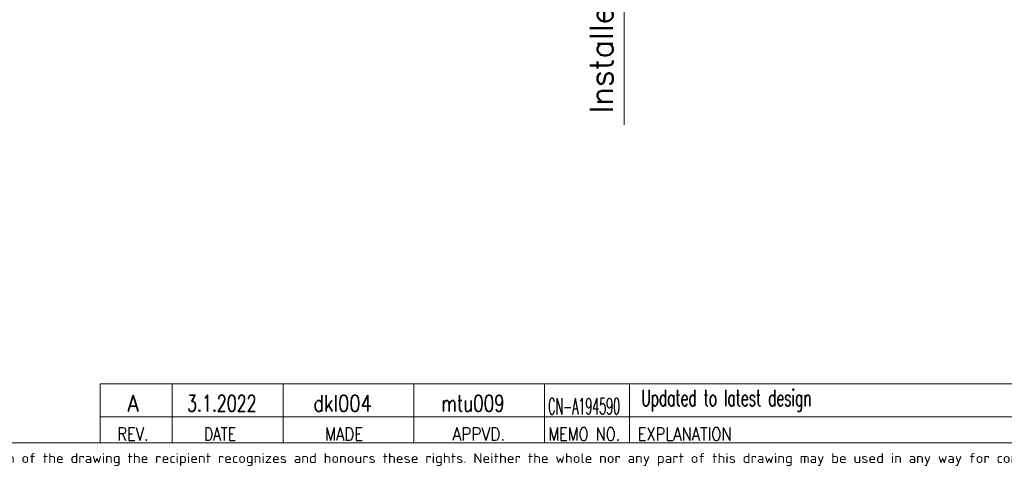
# Model space of a CAD drawing. Header units: inches. Extents: x 0 to 23760, y -13 to 16800.
# Tile 155 of 256: x 9907 to 15934, y 39 to 2789. Entities that reach past the tile are written whole.
import ezdxf

# ---------------------------------------------------------------- set-up
doc = ezdxf.new("R2010")
doc.units = ezdxf.units.IN
doc.layers.add('210', color=7, linetype='Continuous', true_color=0xffffff)
doc.layers.add('254', color=7, linetype='Continuous', true_color=0xffffff)
doc.styles.add('iso-1', font='isocp.shx')
doc.styles.add('latin_extended', font='simplex.shx')
doc.dimstyles.get("Standard").update_dxf_attribs({"dimtxt": 0.18, "dimasz": 0.18, "dimexe": 0.18, "dimexo": 0.0625, "dimgap": 0.09, "dimtad": 0, "dimtih": 1, "dimtoh": 1, "dimdec": 4, "dimzin": 0, "dimdsep": 46, "dimtxsty": 'Standard', "dimcen": 0.09, "dimadec": 0, "dimazin": 0, "dimtfac": 1, "dimtdec": 4, "dimtofl": 0, "dimtmove": 0, "dimatfit": 3, "dimfxl": 1, "dimtolj": 1, "dimtzin": 0, "dimarcsym": 0})

# ---------------------------------------------------------------- blocks, each defined once
blk = doc.blocks.new('_U11')
at = {"layer": '254', "color": 3, "linetype": 'Continuous', "lineweight": 13, "transparency": 16777216}
for p, q in [((11794.3, 4872.7), (13648, 4872.7)), ((13608, 4732.7), (13608, 4198.7)), ((12654.3, 4058.7), (13648, 4058.7)), ((13608, 4058.7), (13608, 2145.4))]:
    blk.add_line(p, q, dxfattribs=at)
at = {"layer": '254', "color": 3, "transparency": 16777216}
for points in [[(13631.3, 4732.7), (13584.6, 4732.7), (13608, 4872.7)], [(13584.6, 4198.7), (13631.3, 4198.7), (13608, 4058.7)]]:
    blk.add_solid(points, dxfattribs=at)
at = {"layer": 'Defpoints', "color": 0, "transparency": 16777216}
for p in [(11754.3, 4872.7), (12614.3, 4058.7), (13608, 4058.7)]:
    blk.add_point(p, dxfattribs=at)
at = {"layer": '254', "color": 2, "lineweight": 13, "transparency": 16777216, "insert": (13398, 2215.4), "char_height": 140, "attachment_point": 1, "rotation": 90, "style": 'latin_extended'}
blk.add_mtext('\\A1;\\C31;{\\H1.00x;\\Fsimplex.shx;Installed ~\\Fsimplex.shx;}\\C2; 814 ', dxfattribs=at)

msp = doc.modelspace()

# ---------------------------------------------------------------- linework, layer by layer
at = {"layer": '210', "color": 7, "linetype": 'Continuous', "lineweight": 18}
msp.add_line((200, 200), (23560, 200), dxfattribs=at)
at = {"layer": '254', "color": 7, "linetype": 'Continuous', "lineweight": 18}
for p, q in [((10400.044, 201.513), (10400.044, 561.513)), ((16160.059, 360.033), (10400.059, 360.033))]:
    msp.add_line(p, q, dxfattribs=at)
at = {"layer": '254', "color": 7, "linetype": 'Continuous', "lineweight": 13}
msp.add_line((16160.054, 561.513), (10400.053, 561.513), dxfattribs=at)
at = {"layer": '254', "color": 3, "linetype": 'Continuous', "lineweight": 18}
for p, q in [((10840.044, 561.513), (10840.044, 201.513)), ((11520.044, 201.513), (11520.044, 561.513)), ((12320.044, 561.513), (12320.044, 201.513)), ((13120.044, 201.513), (13120.044, 561.513)), ((13640.044, 561.513), (13640.044, 201.513))]:
    msp.add_line(p, q, dxfattribs=at)
at = {"layer": '254', "color": 3, "linetype": 'Continuous', "lineweight": 13}
msp.add_line((16160.063, 200.033), (10400.063, 200.033), dxfattribs=at)

# ---------------------------------------------------------------- texts
at = {"layer": '210', "color": 211, "linetype": 'Continuous', "lineweight": 13, "insert": (7369.968, 59.059), "char_height": 60, "attachment_point": 7, "line_spacing_factor": 0.963855, "style": 'iso-1'}
msp.add_mtext('\\W1.2083;Copyright Wärtsilä. All rights reserved. By taking possession of the drawing the recipient recognizes and honours these rights. Neither the whole nor any part of this drawing may be used in any way for construction, fabrication, marketing or any other', dxfattribs=at)
at = {"layer": '254', "color": 3, "linetype": 'Continuous', "lineweight": 18, "char_height": 100, "attachment_point": 7, "line_spacing_factor": 0.963855, "style": 'latin_extended'}
for s, insert in [('\\W0.8818;A', (10567.65, 392.33)), ('\\W0.7093;3.1.2022', (10931.57, 392.33)), ('\\W0.8021;dkl004', (11705.05, 392.33)), ('\\W0.7468;mtu009', (12488.162, 392.33)), ('\\W0.6187;Updated to latest design', (13711.992, 392.33)), ('\\W0.4963;CN-A194590', (13141.99, 374.829))]:
    msp.add_mtext(s, dxfattribs=dict(at, insert=insert))
at = {"layer": '254', "color": 211, "linetype": 'Continuous', "lineweight": 18, "char_height": 80, "attachment_point": 7, "line_spacing_factor": 0.963855, "style": 'latin_extended'}
for s, insert in [('\\W0.8203;REV.', (10505.053, 213.798)), ('\\W0.7715;DATE', (11035.302, 213.798)), ('\\W0.8285;MADE', (11775.74, 213.798)), ('\\W0.8648;APPVD.', (12556.179, 213.798)), ('\\W0.8075;MEMO NO.', (13143.054, 213.798)), ('\\W0.8275;EXPLANATION', (13688.913, 213.798))]:
    msp.add_mtext(s, dxfattribs=dict(at, insert=insert))

# ---------------------------------------------------------------- dimensions: what is measured, and where the dimension line sits
at = {"layer": '254', "color": 2, "linetype": 'Continuous', "lineweight": 13}
dim = msp.add_linear_dim(base=(13607.952, 4058.717), p1=(11754.344, 4872.717), p2=(12614.334, 4058.717), angle=90, text='\\C31;{\\H1.00x;\\Fsimplex.shx;Installed ~\\Fsimplex.shx;}\\C2; <> ', dimstyle='Standard', override={"dimscale": 40, "dimtxt": 3.5, "dimasz": 3.5, "dimexe": 1, "dimexo": 1, "dimgap": 1.75, "dimtad": 1, "dimtih": 0, "dimtoh": 0, "dimdec": 0, "dimlfac": 1, "dimzin": 8, "dimdsep": 46, "dimlunit": 2, "dimtxsty": 'latin_extended', "dimsah": 1, "dimse1": 0, "dimse2": 0, "dimsd1": 0, "dimsd2": 0, "dimclrd": 3, "dimclre": 3, "dimclrt": 2, "dimtol": 0, "dimtm": -0.1, "dimtfac": 0.714286, "dimtdec": 3, "dimtofl": 1, "dimtmove": 0, "dimtzin": 8, "dimlwd": 13, "dimlwe": 13}, dxfattribs=at)
dim.commit()
dim.dimension.update_dxf_attribs({"geometry": '_U11', "text_midpoint": (13607.952, 3032.05), "dimtype": 160})

doc.saveas('drawing.dxf')
